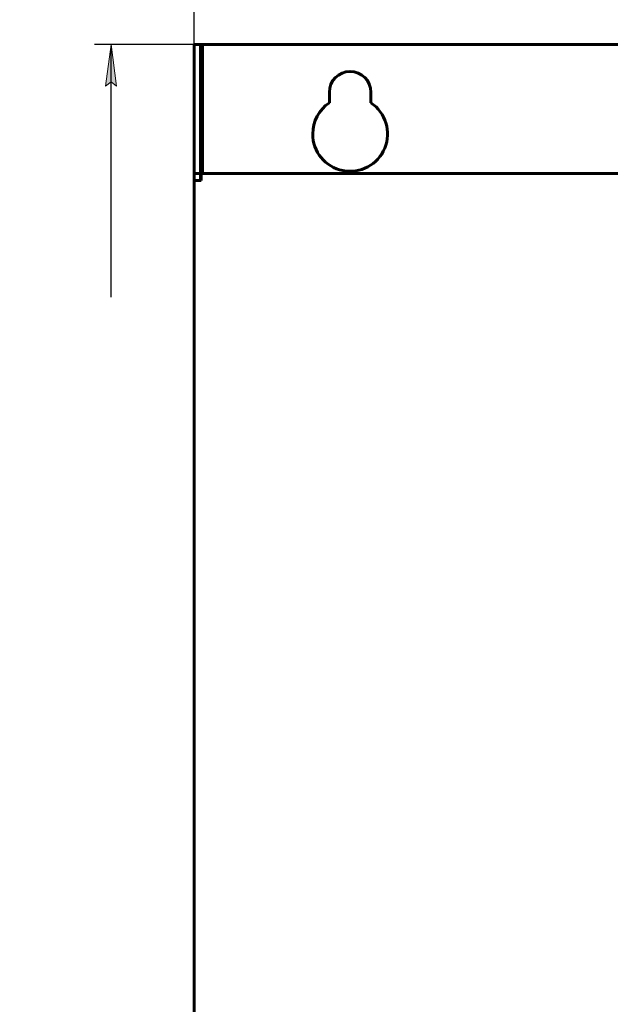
# Model space of a CAD drawing. Header units: millimetres. Extents: x 0 to 841, y 0 to 594.
# Tile 3 of 7: x 162 to 233, y 362 to 480. Entities that reach past the tile are written whole.
import ezdxf

# ---------------------------------------------------------------- set-up
doc = ezdxf.new("R2010")
doc.units = ezdxf.units.MM
doc.linetypes.add('K5LT_BASIC', pattern=[0])
doc.linetypes.add('K5LT_THIN', pattern=[0])
doc.layers.add('Системный слой', color=7, linetype='Continuous')
doc.styles.add('KDIMTEXTSTYLE', font='GOST_AU.SHX', dxfattribs={"width": 0.96, "oblique": 15, "height": 5})
doc.dimstyles.new('KDIMSTYLE (0.50)', dxfattribs={"dimtxt": 5, "dimasz": 1, "dimexe": 2, "dimexo": 0, "dimgap": 1, "dimtad": 1, "dimlfac": 2, "dimtxsty": 'KDIMTEXTSTYLE', "dimsah": 1, "dimcen": 0, "dimdle": 1, "dimadec": 0, "dimazin": 0, "dimtfac": 0.667, "dimtmove": 0, "dimatfit": 3, "dimfxl": 1, "dimtvp": 1, "dimtolj": 1, "dimtzin": 0, "dimarcsym": 0})

# ---------------------------------------------------------------- blocks, each defined once
blk = doc.blocks.new('KDIMARROW_01')
at = {"layer": 'Системный слой'}
blk.add_hatch(color=0, dxfattribs=at).paths.add_polyline_path([(0, 0), (-5, 0.66), (-4.5, 0), (-5, -0.66)])
at = {"layer": 'Системный слой', "color": 0, "linetype": 'K5LT_THIN', "lineweight": 18}
for p, q in [((-4.5, 0), (-5, 0.66)), ((-5, 0.66), (0, 0)), ((0, 0), (-5, -0.66)), ((-5, -0.66), (-4.5, 0)), ((0, 0), (-1, 0))]:
    blk.add_line(p, q, dxfattribs=at)

msp = doc.modelspace()

# ---------------------------------------------------------------- linework, layer by layer
at = {"layer": 'Системный слой', "color": 150, "linetype": 'K5LT_BASIC', "lineweight": 60, "true_color": 0x0080ff}
for p, q in [((182.5194, 475.7755), (182.5194, 477.0255)), ((182.5194, 477.0255), (183.2694, 477.0255)), ((183.5194, 477.0255), (183.2694, 477.0255)), ((183.2694, 477.0255), (183.2694, 475.7755)), ((183.5194, 477.0255), (235.0194, 477.0255)), ((183.5194, 461.5255), (183.5194, 477.0255)), ((182.5194, 475.7755), (182.5194, 462.7755)), ((183.2694, 475.7755), (183.2694, 462.7755)), ((198.7694, 471.2755), (198.7694, 470.0172)), ((203.7694, 470.0172), (203.7694, 471.2755)), ((182.5194, 461.5255), (182.5194, 462.7755)), ((183.2694, 462.7755), (183.2694, 461.5255)), ((182.5194, 461.5255), (182.5194, 460.6755)), ((183.2694, 461.5255), (182.5194, 461.5255)), ((182.5194, 460.6755), (182.5194, 305.5255)), ((183.3694, 460.6755), (182.5194, 460.6755)), ((183.2694, 460.6755), (183.2694, 461.5255)), ((331.6694, 461.5255), (183.3694, 461.5255)), ((183.3694, 460.6755), (183.3694, 461.5255))]:
    msp.add_line(p, q, dxfattribs=at)
for centre, radius, start, end in [((201.2694, 471.2755), 2.5, 0, 180), ((201.2694, 466.2755), 4.5, 123.748989, 180), ((201.2694, 466.2755), 4.5, 180, 56.251011)]:
    msp.add_arc(centre, radius, start, end, dxfattribs=at)

# ---------------------------------------------------------------- dimensions: what is measured, and where the dimension line sits
at = {"layer": 'Системный слой', "color": 7}
msp.add_linear_dim(base=(182.5194, 487.0255), p1=(332.5194, 460.6755), p2=(182.5194, 460.6755), location=(257.5194, 487.0255), text='\\H7.0;\\W0.965;\\Q15;\\H7.0;\\W0.965;\\Q15;\\Q15;Ш', dimstyle='KDIMSTYLE (0.50)', override={"dimexo": 0, "dimblk1": 'KDIMARROW_01', "dimblk2": 'KDIMARROW_01', "dimse1": 0, "dimse2": 0, "dimclrt": 7, "dimtolj": 1}, dxfattribs=at).render()
msp.add_linear_dim(base=(172.5194, 477.0255), p1=(183.5194, 169.5255), p2=(183.5194, 477.0255), angle=90, location=(172.5194, 341.0255), text='\\H7.0;\\W0.965;\\Q15;\\H7.0;\\W0.965;\\Q15;\\Q15;В', dimstyle='KDIMSTYLE (0.50)', override={"dimexo": 0, "dimblk1": 'KDIMARROW_01', "dimblk2": 'KDIMARROW_01', "dimse1": 0, "dimse2": 0, "dimclrt": 7, "dimtolj": 1}, dxfattribs=at).render()

doc.saveas('drawing.dxf')
